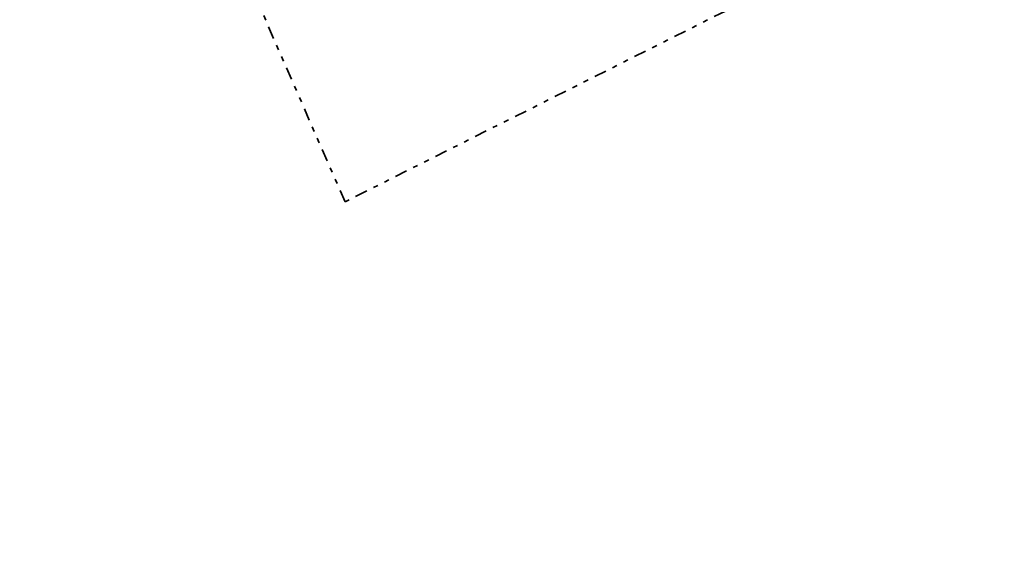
# Model space of a CAD drawing. Header units: metres. Extents: x 169249 to 194689, y 406250 to 412203.
# Tile 169 of 256: x 179257 to 179455, y 408281 to 408391. Entities that reach past the tile are written whole.
import ezdxf

# ---------------------------------------------------------------- set-up
doc = ezdxf.new("R2010")
doc.units = ezdxf.units.M
doc.linetypes.add('BGT_NLCS_N264$0$AL-TEKENBLADGRENS', pattern=[11.5, 2.5, -1.5, 1, -1.5, 1, -1.5, 2.5])
doc.layers.add('BGT_NLCS_N264$0$X-XX-AL-TEKENBLADGRENS-G', color=252, linetype='BGT_NLCS_N264$0$AL-TEKENBLADGRENS', lineweight=35)
doc.layers.add('X-XX-AL-REFERENTIE-G', color=7, linetype='CONTINUOUS', lineweight=18)

# ---------------------------------------------------------------- blocks, each defined once
blk = doc.blocks.new('BGT_NLCS_N264')
at = {"layer": 'BGT_NLCS_N264$0$X-XX-AL-TEKENBLADGRENS-G'}
blk.add_polyline3d([(184436.25, 410062.73, 0), (184183.19, 410038.13, 0), (183733.57, 409937.98, 0), (183392.76, 409722.85, 0), (183112.62, 409661.02, 0), (181934.11, 409497.18, 0), (181576.04, 409477.91, 0), (181380.5, 409402.69, 0), (181348.09, 409368.87, 0), (179688.8, 408537.47, 0), (179322.33, 408353.85, 0), (179291.54, 408424.26, 0), (179251.73, 408571.13, 0), (178950.57, 408481.9, 0), (179026.57, 408202.55, 0), (178645.17, 408015, 0), (178496.71, 408130.51, 0), (178197.01, 408003.27, 0), (177935.59, 407601.57, 0), (177344.78, 407184.52, 0), (176213.39, 406694.78, 0), (175774.26, 406688.92, 0)], dxfattribs=at)

msp = doc.modelspace()

# ---------------------------------------------------------------- block references
at = {"layer": 'X-XX-AL-REFERENTIE-G'}
msp.add_blockref('BGT_NLCS_N264', (0, 0), dxfattribs=at)

doc.saveas('drawing.dxf')
